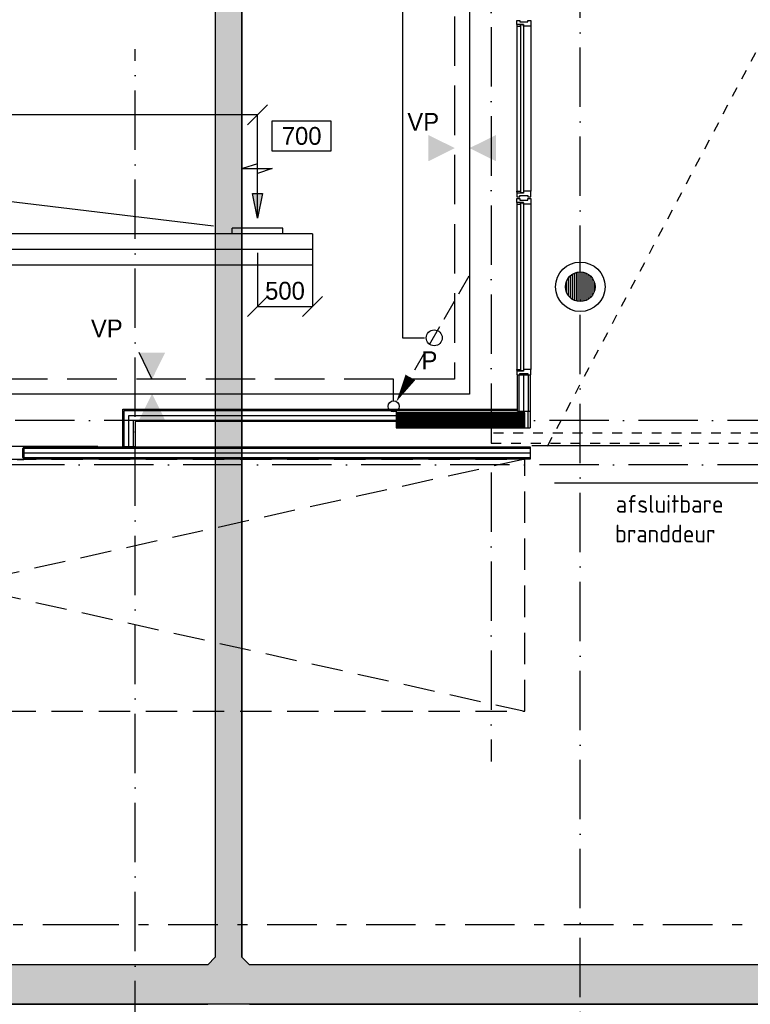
# Model space of a CAD drawing. Extents: x -866131 to -691536, y 173952 to 258052.
# Tile 87 of 160: x -788770 to -781384, y 211368 to 221321. Entities that reach past the tile are written whole.
import ezdxf
from ezdxf.enums import TextEntityAlignment as Align

# ---------------------------------------------------------------- set-up
doc = ezdxf.new("R2010")
doc.units = 0
doc.header["$LTSCALE"] = 100
for name, pattern in [('2322000', [45, 40, -5]), ('2322107', [2000, 1000, 1000]), ('2322108', [7, 5, -2]), ('2322109', [10, 5, -2, 1, -2]), ('B-SL0', [100000000.0, 0, -100000000.0]), ('CENTER2', [11.25, 7.5, -1.25, 1.25, -1.25]), ('CENTER4', [5, 3.125, -0.625, 0.625, -0.625]), ('DASHDOT', [9, 6, -1.5, 0, -1.5]), ('HIDDEN', [2, 1, -1]), ('HIDDEN2', [4.7625, 3.175, -1.5875]), ('LURETOUR', [6, 4, -2])]:
    doc.linetypes.add(name, pattern=pattern)
doc.layers.get('0').update_dxf_attribs({"linetype": 'CONTINUOUS'})
doc.layers.get('DEFPOINTS').update_dxf_attribs({"linetype": 'CONTINUOUS'})
for name, color, linetype in [('AL$7----_STRAMIEN', 1, 'DASHDOT'), ('AL$8----_HULPKOLOM', 2, 'CONTINUOUS'), ('AL$8----_HULPLIJNEN', 2, 'CONTINUOUS'), ('AL22----_BINNENWAND', 7, 'CONTINUOUS'), ('AL24----_TRAPPEN', 7, 'CONTINUOUS'), ('AL28----_KONSTRUKTIE', 3, 'CONTINUOUS'), ('AL31----_BUITENKOZ', 7, 'CONTINUOUS'), ('AL32----_BINNENKOZ', 7, 'CONTINUOUS'), ('ALL-----_REFLIJNEN', 8, 'CONTINUOUS'), ('ALXAA---_GEWBETON', 12, 'CONTINUOUS'), ('ALXOU---_GLAS', 7, 'CONTINUOUS'), ('KABELGOOT', 8, 'CONTINUOUS'), ('WL$1----', 4, 'CONTINUOUS'), ('WL531---', 4, 'CONTINUOUS'), ('WL561---_AANVOER', 4, 'CONTINUOUS'), ('WL561---_RETOUR', 4, 'CONTINUOUS'), ('WL570---', 3, 'CONTINUOUS'), ('WL570---_HARTLIJN', 7, 'CONTINUOUS'), ('WL570---_RETOUR', 3, 'CONTINUOUS'), ('WL570---_TOEVOER', 3, 'CONTINUOUS'), ('WM570---', 1, 'CONTINUOUS')]:
    doc.layers.add(name, color=color, linetype=linetype)
doc.styles.add('BURO-018', font='BUROFONT.shx', dxfattribs={"height": 180})
doc.styles.get("Standard").update_dxf_attribs({"font": 'ISOCP'})
doc.dimstyles.new('STABICAD', dxfattribs={"dimscale": 100, "dimtxt": 1.8, "dimasz": 0, "dimexe": 0, "dimexo": 2.5, "dimgap": 1.5, "dimtad": 0, "dimzin": 0, "dimtxsty": 'BURO-018', "dimtsz": 1, "dimcen": -3, "dimazin": 3, "dimtfac": 1, "dimtofl": 0, "dimtmove": 0, "dimatfit": 3, "dimtvp": 1.055556, "dimtolj": 1, "dimtzin": 0})
pattern_1 = [(0, (-833039.66, 323951.69), (31.75, 63.5), [0, -63.5])]

# ---------------------------------------------------------------- blocks, each defined once
blk = doc.blocks.new('LU-1D-K-13B')
at = {"color": 0, "linetype": 'CONTINUOUS'}
for p, q in [((-0.5, 157.5), (0.5, 157.5)), ((-0.5, -157.5), (0.5, -157.5))]:
    blk.add_line(p, q, dxfattribs=at)
at = {"layer": 'WL570---_HARTLIJN', "linetype": 'CENTER2'}
blk.add_line((-0.5, 0), (0.5, 0), dxfattribs=at)
blk = doc.blocks.new('LU-ORND')
at = {"color": 0, "linetype": 'CONTINUOUS'}
for p, q in [((-3, 1.5), (-3, -1.5)), ((3, 1.5), (-3, 1.5)), ((3, -1.5), (3, 1.5)), ((-3, -1.5), (3, -1.5))]:
    blk.add_line(p, q, dxfattribs=at)
blk = doc.blocks.new('LU-PIJL6')
at = {"color": 0, "linetype": 'CONTINUOUS'}
for p, q in [((-5, -1.5), (-5, 1.5)), ((-5, 1.5), (-4.5, 0)), ((0, 0), (-7.5, 0)), ((-5.5, 0), (-5, -1.5)), ((-2.5, -0.5), (-2.5, 0.5)), ((-2.5, 0.5), (0, 0)), ((0, 0), (-2.5, -0.5))]:
    blk.add_line(p, q, dxfattribs=at)
blk.add_solid([(-2.5, 0.5), (-2.5, -0.5), (0, 0)], dxfattribs=at)
blk = doc.blocks.new('EH100000')
at = {"linetype": 'BYBLOCK'}
for p, q in [((1, 0.5), (0, 0.5)), ((1, 0.5, 1), (0, 0.5, 1)), ((0, -0.5, 1), (1, -0.5, 1)), ((1, -0.5), (0, -0.5))]:
    blk.add_line(p, q, dxfattribs=at)
at = {"linetype": 'BYBLOCK', "invisible_edges": 15}
for points in [[(1, -0.5), (0, -0.5), (0, 0.5), (1, 0.5)], [(0, 0.5), (1, 0.5), (1, 0.5, 1), (0, 0.5, 1)], [(0, -0.5, 1), (1, -0.5, 1), (1, -0.5), (0, -0.5)]]:
    blk.add_3dface(points, dxfattribs=at)
blk = doc.blocks.new('KG3IFI')
at = {"linetype": 'B-SL0'}
for p, q in [((-210, 200), (-210, -200)), ((210, -200), (210, 200)), ((-135, -275), (135, -275))]:
    blk.add_line(p, q, dxfattribs=at)
at = {"linetype": 'BYBLOCK'}
for points in [[(-210, 200), (0, 200), (0, 200), (210, 200)], [(-135, -275), (-135, -275), (-210, -200), (-210, -200)], [(210, -200), (210, -200), (135, -275), (135, -275)]]:
    blk.add_lwpolyline(points, dxfattribs=at)
at = {"flags": 3}
blk.add_attdef('HULPSTUK', (0, 0), '', height=1, rotation=180, dxfattribs=at)
blk = doc.blocks.new('*D332')
at = {"color": 0, "linetype": 'BYBLOCK'}
for p, q in [((39829.1, 46307.8), (40029.1, 46507.8)), ((46627.5, 46307.8), (46827.5, 46507.8)), ((39929.1, 45513.2), (39929.1, 46407.8)), ((46727.5, 46407.8), (39929.1, 46407.8)), ((46727.5, 45513.2), (46727.5, 46407.8))]:
    blk.add_line(p, q, dxfattribs=at)
at = {"layer": 'DEFPOINTS', "color": 0, "linetype": 'BYBLOCK'}
for p in [(39929.1, 46407.8), (39929.1, 45263.2), (46727.5, 45263.2)]:
    blk.add_point(p, dxfattribs=at)
at = {"color": 0, "linetype": 'BYBLOCK', "insert": (43328.3, 46607.5), "char_height": 180, "attachment_point": 5, "style": 'BURO-018'}
blk.add_mtext('\\A1;6800', dxfattribs=at)
blk = doc.blocks.new('*D333')
at = {"color": 0, "linetype": 'BYBLOCK'}
for p, q in [((46727.5, 45013.2), (46727.5, 44470)), ((47283.8, 44953.3), (47283.8, 44470)), ((46627.5, 44370), (46827.5, 44570)), ((47183.8, 44370), (47383.8, 44570)), ((46727.5, 44470), (47283.8, 44470))]:
    blk.add_line(p, q, dxfattribs=at)
at = {"layer": 'DEFPOINTS', "color": 0, "linetype": 'BYBLOCK'}
for p in [(46727.5, 45263.2), (47283.8, 45203.3), (47283.8, 44470)]:
    blk.add_point(p, dxfattribs=at)
at = {"color": 0, "linetype": 'BYBLOCK', "insert": (47005.7, 44628.1), "char_height": 180, "attachment_point": 5, "style": 'BURO-018'}
blk.add_mtext('\\A1;500', dxfattribs=at)
blk = doc.blocks.new('LDV3108')
at = {"color": 0, "linetype": 'CONTINUOUS'}
for p, q in [((6.75, 11.691), (5.813, 10.068)), ((5.438, 9.418), (4.5, 7.794)), ((4.125, 7.145), (3.188, 5.521)), ((2.813, 4.871), (1.875, 3.248)), ((1.5, 2.598), (0.563, 0.974))]:
    blk.add_line(p, q, dxfattribs=at)
blk.add_lwpolyline([(0.25, 0.433, 0, 1, 0), (1.5, 2.598, 1, 1, 0)], format="xyseb", dxfattribs=at)
blk.add_circle((0, 0), 0.5, dxfattribs=at)

msp = doc.modelspace()

# ---------------------------------------------------------------- hatches: boundary and pattern name
at = {"layer": 'WL570---'}
h = msp.add_hatch(dxfattribs=at)
h.set_pattern_fill('DOTS', color=8, scale=40, style=0)
h.set_pattern_definition(pattern_1)
h.paths.add_polyline_path([(-786793.497, 211842.872), (-786523.497, 211842.872), (-786523.497, 222778.364), (-786793.497, 222778.364)])
h = msp.add_hatch(color=1, dxfattribs=at)
h.paths.add_polyline_path([(-784637.837, 219890.88), (-784372.986, 220021.708), (-784637.837, 220021.708)])
h.paths.add_polyline_path([(-784637.837, 220021.708), (-784372.986, 220021.708), (-784372.986, 220024.25), (-784637.837, 220155.077)])
h = msp.add_hatch(color=1, dxfattribs=at)
h.paths.add_polyline_path([(-783955.347, 219890.88), (-784220.199, 220021.708), (-783955.347, 220021.708)])
h.paths.add_polyline_path([(-783955.347, 220021.708), (-784220.199, 220021.708), (-784220.199, 220024.25), (-783955.347, 220155.077)])
h = msp.add_hatch(color=1, dxfattribs=at)
h.paths.add_polyline_path([(-787299.657, 217955.573), (-787430.484, 217690.721), (-787430.484, 217955.573)])
h.paths.add_polyline_path([(-787430.484, 217955.573), (-787430.484, 217690.721), (-787433.026, 217690.721), (-787563.854, 217955.573)])
h = msp.add_hatch(color=1, dxfattribs=at)
h.paths.add_polyline_path([(-787299.657, 217273.083), (-787430.484, 217537.934), (-787430.484, 217273.083)])
h.paths.add_polyline_path([(-787430.484, 217273.083), (-787430.484, 217537.934), (-787433.026, 217537.934), (-787563.854, 217273.083)])
h = msp.add_hatch(dxfattribs=at)
h.set_pattern_fill('DOTS', color=8, scale=40, style=0)
h.set_pattern_definition(pattern_1)
h.paths.add_polyline_path([(-786448.497, 211767.872), (-786523.497, 211842.872), (-786793.497, 211842.872), (-786868.497, 211767.872), (-786868.497, 211367.872), (-786658.497, 211367.872), (-786448.497, 211367.872)])
h.paths.add_polyline_path([(-792926.114, 211767.872), (-792926.114, 211369.872), (-792924.114, 211367.872), (-786868.497, 211367.872), (-786868.497, 211767.872)])
h = msp.add_hatch(dxfattribs=at)
h.set_pattern_fill('DOTS', color=8, scale=40, style=0)
h.set_pattern_definition(pattern_1)
h.paths.add_polyline_path([(-786448.497, 211767.872), (-786448.497, 211367.872), (-775821.53, 211367.872), (-775821.53, 211767.872)])

# ---------------------------------------------------------------- linework, layer by layer
at = {"layer": 'AL$7----_STRAMIEN', "color": 1}
msp.add_line((-783102.826, 205137.841), (-783102.826, 236921.228), dxfattribs=at)
for points in [[(-784002.826, 252748.04), (-784002.826, 213821.228)], [(-730609.16, 217271.228), (-862679.018, 217271.228)], [(-719909.644, 216821.228), (-863263.924, 216821.228)]]:
    msp.add_lwpolyline(points, dxfattribs=at)
at = {"layer": 'AL$7----_STRAMIEN'}
msp.add_lwpolyline([(-787602.826, 179501.228), (-787602.826, 221024.618)], dxfattribs=at)
at = {"layer": 'AL$8----_HULPKOLOM', "color": 8}
msp.add_circle((-783102.65, 218621.228), 250, dxfattribs=at)
at = {"layer": 'AL$8----_HULPLIJNEN', "color": 8}
for p, q in [((-795115.706, 217011.366), (-787981.492, 217011.366)), ((-783592.556, 217016.228), (-782074.878, 217016.228))]:
    msp.add_line(p, q, dxfattribs=at)
at = {"layer": 'AL22----_BINNENWAND', "color": 8}
for p, q in [((-783735.826, 217358.898), (-783735.826, 217730.366)), ((-783735.826, 217730.366), (-783610.826, 217730.366)), ((-783610.826, 217730.366), (-783610.826, 217358.898)), ((-787728.151, 217004.366), (-787728.151, 217384.228)), ((-787728.151, 217384.228), (-784963.003, 217384.228)), ((-784963.003, 217384.228), (-783735.826, 217384.228)), ((-784963.003, 217384.228), (-784963.003, 217259.228)), ((-783610.826, 217358.898), (-783735.826, 217358.898)), ((-783610.826, 217358.898), (-783610.826, 217196.228)), ((-784963.003, 217259.228), (-787603.151, 217259.228)), ((-787603.151, 217259.228), (-787603.151, 217004.366)), ((-783692.237, 217196.228), (-783610.826, 217196.228)), ((-788727.133, 217004.366), (-783610.826, 217004.366)), ((-788727.133, 216879.366), (-788727.133, 217004.366)), ((-788630.806, 217004.266), (-788727.133, 217004.266)), ((-788727.133, 217004.266), (-788727.133, 216879.266)), ((-787603.151, 217004.366), (-787728.151, 217004.366)), ((-783610.826, 217004.366), (-783610.826, 216879.366)), ((-783610.826, 216879.366), (-788727.133, 216879.366)), ((-788727.133, 216879.266), (-788603.688, 216879.266))]:
    msp.add_line(p, q, dxfattribs=at)
at = {"layer": 'AL22----_BINNENWAND', "color": 8, "linetype": 'CONTINUOUS'}
for p, q in [((-783720.826, 217358.898), (-783720.826, 217730.366)), ((-783625.826, 217358.898), (-783625.826, 217730.366)), ((-787713.151, 217004.366), (-787713.151, 217369.228)), ((-787713.151, 217369.228), (-784963.003, 217369.228)), ((-784963.003, 217369.228), (-783735.826, 217369.228)), ((-783632.826, 217358.898), (-783632.826, 217196.228)), ((-787618.151, 217004.366), (-787618.151, 217274.228)), ((-787618.151, 217274.228), (-784963.003, 217274.228)), ((-788727.133, 216989.366), (-783610.826, 216989.366)), ((-788727.133, 216894.366), (-783610.826, 216894.366))]:
    msp.add_line(p, q, dxfattribs=at)
at = {"layer": 'AL24----_TRAPPEN', "color": 8}
msp.add_line((-783363.763, 216640.096), (-780723.763, 216640.096), dxfattribs=at)
at = {"layer": 'AL28----_KONSTRUKTIE', "color": 8}
for p, q in [((-783662.747, 217346.228), (-784962.826, 217346.228)), ((-784962.826, 217346.228), (-784962.826, 217196.228)), ((-784962.826, 217341.089), (-783662.747, 217341.089)), ((-784962.826, 217331.089), (-783662.747, 217331.089)), ((-784962.826, 217321.089), (-783662.747, 217321.089)), ((-784962.826, 217311.089), (-783662.747, 217311.089)), ((-784962.826, 217301.089), (-783662.747, 217301.089)), ((-784962.826, 217291.089), (-783662.747, 217291.089)), ((-784957.083, 217196.228), (-784807.083, 217346.228)), ((-784744.951, 217196.228), (-784594.951, 217346.228)), ((-784532.819, 217196.228), (-784382.819, 217346.228)), ((-784320.687, 217196.228), (-784170.687, 217346.228)), ((-784108.555, 217196.228), (-783958.555, 217346.228)), ((-783896.423, 217196.228), (-783746.423, 217346.228)), ((-783662.747, 217196.228), (-783662.747, 217346.228)), ((-784962.826, 217281.089), (-783662.747, 217281.089)), ((-784962.826, 217271.089), (-783662.747, 217271.089)), ((-784962.826, 217261.089), (-783662.747, 217261.089)), ((-784962.826, 217251.089), (-783662.747, 217251.089)), ((-784962.826, 217241.089), (-783662.747, 217241.089)), ((-784962.826, 217231.089), (-783662.747, 217231.089)), ((-784962.826, 217221.089), (-783662.747, 217221.089)), ((-784962.826, 217211.089), (-783662.747, 217211.089)), ((-784962.826, 217201.089), (-783662.747, 217201.089)), ((-784962.826, 217196.228), (-783662.747, 217196.228)), ((-783684.291, 217196.228), (-783662.747, 217217.771))]:
    msp.add_line(p, q, dxfattribs=at)
msp.add_circle((-783102.65, 218621.228), 150, dxfattribs=at)
at = {"layer": 'AL31----_BUITENKOZ', "color": 8, "linetype": 'CONTINUOUS'}
for p, q in [((-783742.826, 221273.366), (-783742.826, 221312.366)), ((-783742.826, 221312.366), (-783736.826, 221312.366)), ((-783675.826, 221273.366), (-783742.826, 221273.366)), ((-783737.826, 221268.366), (-783742.826, 221268.366)), ((-783742.826, 221268.366), (-783742.826, 221256.366)), ((-783705.826, 221273.366), (-783737.826, 221273.366)), ((-783737.826, 221273.366), (-783737.826, 221268.366)), ((-783736.826, 221312.366), (-783722.826, 221312.366)), ((-783722.826, 221312.366), (-783722.826, 221312.366)), ((-783722.826, 221312.366), (-783712.826, 221312.366)), ((-783712.826, 221312.366), (-783712.826, 221298.366)), ((-783712.826, 221298.366), (-783632.826, 221298.366)), ((-783705.826, 221256.366), (-783705.826, 221273.366)), ((-783675.826, 221256.366), (-783675.826, 221273.366)), ((-783632.826, 221298.366), (-783632.826, 221312.366)), ((-783632.826, 221312.366), (-783623.326, 221312.366)), ((-783623.326, 221312.366), (-783623.326, 221312.366)), ((-783623.326, 221312.366), (-783609.826, 221312.366)), ((-783609.826, 221312.366), (-783603.826, 221312.366)), ((-783603.826, 221312.366), (-783603.826, 221293.439)), ((-783603.826, 221293.439), (-783603.826, 221256.366)), ((-783742.826, 221256.366), (-783705.826, 221256.366)), ((-783622.826, 221256.366), (-783675.826, 221256.366)), ((-783614.826, 221256.366), (-783622.826, 221256.366)), ((-783610.826, 221256.366), (-783614.826, 221256.366)), ((-783603.826, 221256.366), (-783610.826, 221256.366)), ((-783742.826, 219574.366), (-783742.826, 219586.366)), ((-783742.826, 219586.366), (-783705.826, 219586.366)), ((-783705.826, 219586.366), (-783705.826, 219569.366)), ((-783622.826, 219586.366), (-783675.826, 219586.366)), ((-783675.826, 219586.366), (-783675.826, 219569.366)), ((-783614.826, 219586.366), (-783622.826, 219586.366)), ((-783610.826, 219586.366), (-783614.826, 219586.366)), ((-783603.826, 219586.366), (-783610.826, 219586.366)), ((-783603.826, 219549.294), (-783603.826, 219586.366)), ((-783737.826, 219574.366), (-783742.826, 219574.366)), ((-783742.826, 219569.366), (-783742.826, 219530.366)), ((-783675.826, 219569.366), (-783742.826, 219569.366)), ((-783742.826, 219530.366), (-783736.826, 219530.366)), ((-783742.826, 219473.366), (-783742.826, 219512.366)), ((-783742.826, 219512.366), (-783736.826, 219512.366)), ((-783737.826, 219569.366), (-783737.826, 219574.366)), ((-783705.826, 219569.366), (-783737.826, 219569.366)), ((-783736.826, 219530.366), (-783722.826, 219530.366)), ((-783736.826, 219512.366), (-783722.826, 219512.366)), ((-783722.826, 219530.366), (-783722.826, 219530.366)), ((-783722.826, 219530.366), (-783712.826, 219530.366)), ((-783722.826, 219512.366), (-783722.826, 219512.366)), ((-783722.826, 219512.366), (-783712.826, 219512.366)), ((-783712.826, 219530.366), (-783712.826, 219544.366)), ((-783712.826, 219544.366), (-783632.826, 219544.366)), ((-783712.826, 219512.366), (-783712.826, 219498.366)), ((-783712.826, 219498.366), (-783632.826, 219498.366)), ((-783632.826, 219544.366), (-783632.826, 219530.366)), ((-783632.826, 219530.366), (-783623.826, 219530.366)), ((-783632.826, 219498.366), (-783632.826, 219512.366)), ((-783632.826, 219512.366), (-783623.326, 219512.366)), ((-783623.826, 219530.366), (-783623.826, 219530.366)), ((-783623.826, 219530.366), (-783609.826, 219530.366)), ((-783623.326, 219512.366), (-783623.326, 219512.366)), ((-783623.326, 219512.366), (-783609.826, 219512.366)), ((-783609.826, 219530.366), (-783603.826, 219530.366)), ((-783609.826, 219512.366), (-783603.826, 219512.366)), ((-783603.826, 219530.366), (-783603.826, 219549.294)), ((-783603.826, 219512.366), (-783603.826, 219493.439)), ((-783603.826, 219493.439), (-783603.826, 219456.366)), ((-783675.826, 219473.366), (-783742.826, 219473.366)), ((-783737.826, 219468.366), (-783742.826, 219468.366)), ((-783742.826, 219468.366), (-783742.826, 219456.366)), ((-783742.826, 219456.366), (-783705.826, 219456.366)), ((-783705.826, 219473.366), (-783737.826, 219473.366)), ((-783737.826, 219473.366), (-783737.826, 219468.366)), ((-783705.826, 219456.366), (-783705.826, 219473.366)), ((-783675.826, 219456.366), (-783675.826, 219473.366)), ((-783622.826, 219456.366), (-783675.826, 219456.366)), ((-783614.826, 219456.366), (-783622.826, 219456.366)), ((-783610.826, 219456.366), (-783614.826, 219456.366)), ((-783603.826, 219456.366), (-783610.826, 219456.366)), ((-783742.826, 217774.366), (-783742.826, 217786.366)), ((-783742.826, 217786.366), (-783705.826, 217786.366)), ((-783705.826, 217786.366), (-783705.826, 217769.366)), ((-783622.826, 217786.366), (-783675.826, 217786.366)), ((-783675.826, 217786.366), (-783675.826, 217769.366)), ((-783614.826, 217786.366), (-783622.826, 217786.366)), ((-783610.826, 217786.366), (-783614.826, 217786.366)), ((-783603.826, 217786.366), (-783610.826, 217786.366)), ((-783603.826, 217749.294), (-783603.826, 217786.366)), ((-783737.826, 217774.366), (-783742.826, 217774.366)), ((-783742.826, 217769.366), (-783742.826, 217730.366)), ((-783675.826, 217769.366), (-783742.826, 217769.366)), ((-783742.826, 217730.366), (-783736.826, 217730.366)), ((-783737.826, 217769.366), (-783737.826, 217774.366)), ((-783705.826, 217769.366), (-783737.826, 217769.366)), ((-783736.826, 217730.366), (-783722.826, 217730.366)), ((-783722.826, 217730.366), (-783722.826, 217730.366)), ((-783722.826, 217730.366), (-783712.826, 217730.366)), ((-783712.826, 217730.366), (-783712.826, 217744.366)), ((-783712.826, 217744.366), (-783632.826, 217744.366)), ((-783632.826, 217744.366), (-783632.826, 217730.366)), ((-783632.826, 217730.366), (-783623.826, 217730.366)), ((-783623.826, 217730.366), (-783623.826, 217730.366)), ((-783623.826, 217730.366), (-783609.826, 217730.366)), ((-783609.826, 217730.366), (-783603.826, 217730.366)), ((-783603.826, 217730.366), (-783603.826, 217749.294))]:
    msp.add_line(p, q, dxfattribs=at)
at = {"layer": 'AL31----_BUITENKOZ', "color": 8}
for p, q in [((-783742.826, 221256.366), (-783742.826, 219586.366)), ((-783603.826, 221256.366), (-783603.826, 219586.366)), ((-783742.826, 219456.366), (-783742.826, 217786.366)), ((-783603.826, 219456.366), (-783603.826, 217786.366))]:
    msp.add_line(p, q, dxfattribs=at)
at = {"layer": 'AL32----_BINNENKOZ', "color": 8, "linetype": 'HIDDEN'}
for p, q in [((-783432.826, 217011.366), (-776302.826, 230496.366)), ((-784002.826, 217140.944), (-784002.826, 217040.944)), ((-780080.648, 217140.944), (-784002.826, 217140.944)), ((-784002.826, 217040.944), (-780080.648, 217040.944))]:
    msp.add_line(p, q, dxfattribs=at)
at = {"layer": 'AL32----_BINNENKOZ', "color": 8}
for p, q in [((-788777.133, 217011.266), (-788727.133, 217011.266)), ((-788727.133, 217011.266), (-788727.133, 216986.266)), ((-788727.133, 216986.266), (-788743.133, 216986.266)), ((-788743.133, 216986.266), (-788743.133, 216894.266)), ((-788743.133, 216894.266), (-788727.133, 216894.266)), ((-788727.133, 216894.266), (-788727.133, 216872.266)), ((-788727.133, 216872.266), (-788794.133, 216872.266))]:
    msp.add_line(p, q, dxfattribs=at)
at = {"layer": 'AL32----_BINNENKOZ', "color": 8, "linetype": 'HIDDEN2'}
for p, q in [((-795115.136, 216879.366), (-783662.826, 214330.366)), ((-795115.136, 216879.366), (-783662.826, 216879.366)), ((-783662.826, 216879.366), (-795115.136, 214330.366)), ((-783662.826, 214330.366), (-783662.826, 216879.366)), ((-795115.136, 214330.366), (-783662.826, 214330.366))]:
    msp.add_line(p, q, dxfattribs=at)
at = {"layer": 'ALL-----_REFLIJNEN', "color": 8, "linetype": 'CONTINUOUS'}
for p, q in [((-783673.326, 217358.898), (-783673.326, 217730.366)), ((-787665.651, 217004.366), (-787665.651, 217321.728)), ((-787665.651, 217321.728), (-784963.003, 217321.728)), ((-788727.133, 216941.866), (-783610.826, 216941.866))]:
    msp.add_line(p, q, dxfattribs=at)
at = {"layer": 'ALXAA---_GEWBETON', "color": 8}
for p, q in [((-783222.65, 218531.228), (-783222.65, 218711.228)), ((-783202.65, 218509.424), (-783202.65, 218733.031)), ((-783182.65, 218494.342), (-783182.65, 218748.113)), ((-783162.65, 218483.75), (-783162.65, 218758.705)), ((-783142.65, 218476.659), (-783142.65, 218765.796)), ((-783122.65, 218472.567), (-783122.65, 218769.888)), ((-783102.65, 218471.228), (-783102.65, 218771.228)), ((-783082.65, 218472.567), (-783082.65, 218769.888)), ((-783062.65, 218476.659), (-783062.65, 218765.796)), ((-783042.65, 218483.75), (-783042.65, 218758.705)), ((-783022.65, 218494.342), (-783022.65, 218748.113)), ((-783002.65, 218509.424), (-783002.65, 218733.031)), ((-782982.65, 218531.228), (-782982.65, 218711.228)), ((-783242.65, 218567.376), (-783242.65, 218675.079)), ((-782962.65, 218567.376), (-782962.65, 218675.079))]:
    msp.add_line(p, q, dxfattribs=at)
at = {"layer": 'ALXOU---_GLAS', "color": 8}
for p, q in [((-783703.826, 219571.366), (-783703.826, 221271.366)), ((-783703.826, 221271.366), (-783677.826, 221271.366)), ((-783677.826, 221271.366), (-783677.826, 219571.366)), ((-783677.826, 219571.366), (-783703.826, 219571.366)), ((-783703.826, 217771.366), (-783703.826, 219471.366)), ((-783703.826, 219471.366), (-783677.826, 219471.366)), ((-783677.826, 219471.366), (-783677.826, 217771.366)), ((-783677.826, 217771.366), (-783703.826, 217771.366))]:
    msp.add_line(p, q, dxfattribs=at)
at = {"layer": 'WL$1----', "linetype": '2322000'}
for p, q in [((-784899.207, 221854.272), (-784899.207, 218105.399)), ((-784899.207, 218105.399), (-784678.432, 218105.399))]:
    msp.add_line(p, q, dxfattribs=at)
at = {"layer": 'WL$1----'}
msp.add_circle((-784579.185, 218105.196), 80.756, dxfattribs=at)
at = {"layer": 'WL531---', "linetype": '2322109'}
for p, q in [((-798537.178, 212174.532), (-788267.644, 212174.532)), ((-788267.644, 212174.532), (-775120.252, 212174.532))]:
    msp.add_line(p, q, dxfattribs=at)
at = {"layer": 'WL561---_AANVOER', "linetype": '2322107'}
for p, q in [((-784223.915, 228470.342), (-784223.915, 217537.164)), ((-784223.915, 217537.164), (-789961.792, 217537.164))]:
    msp.add_line(p, q, dxfattribs=at)
at = {"layer": 'WL561---_RETOUR', "linetype": '2322108'}
for p, q in [((-784373.915, 224855.194), (-784373.915, 217687.164)), ((-784989.35, 217687.164), (-792139.007, 217687.164)), ((-784373.915, 217687.164), (-784989.35, 217687.164)), ((-784989.35, 217468.841), (-784989.35, 217687.164))]:
    msp.add_line(p, q, dxfattribs=at)
at = {"layer": 'WL570---'}
msp.add_line((-785809.96, 219155.034), (-785809.96, 218840.034), dxfattribs=at)
at = {"layer": 'WL570---', "color": 1}
msp.add_line((-787433.026, 217690.721), (-787563.854, 217955.573), dxfattribs=at)
at = {"layer": 'WM570---'}
msp.add_line((-789265.648, 219531.406), (-786811.35, 219238.595), dxfattribs=at)
at = {"layer": 'WM570---', "color": 3}
for p, q in [((-786108.732, 219214.842), (-786623.732, 219214.842)), ((-786623.732, 219155.034), (-786623.732, 219214.842)), ((-786108.732, 219155.034), (-786108.732, 219214.842))]:
    msp.add_line(p, q, dxfattribs=at)

# ---------------------------------------------------------------- block references
at = {"layer": 'KABELGOOT', "xscale": 20309.99999999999, "yscale": 270, "zscale": 60, "rotation": 90}
msp.add_blockref('EH100000', (-786658.497, 211842.872), dxfattribs=at)
at = {"layer": 'KABELGOOT', "rotation": 180}
msp.add_blockref('KG3IFI', (-786658.497, 211567.872), dxfattribs=at)
at = {"layer": 'KABELGOOT', "yscale": 400, "zscale": 60}
for p, xscale in [((-801352.333, 211567.872), 14483.83556155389), ((-786448.497, 211567.872), 10626.96679995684)]:
    msp.add_blockref('EH100000', p, dxfattribs=dict(at, xscale=xscale))
at = {"layer": 'WL561---_RETOUR', "color": 2, "xscale": 112.5, "yscale": 112.5, "zscale": 112.5}
msp.add_blockref('LDV3108', (-784989.35, 217412.591), dxfattribs=at)
at = {"layer": 'WL570---_RETOUR', "xscale": 100, "yscale": 100, "zscale": 100, "rotation": 270}
msp.add_blockref('LU-PIJL6', (-786366.232, 219315.74), dxfattribs=at)
at = {"layer": 'WL570---_RETOUR', "linetype": 'LURETOUR', "xscale": 5192.199412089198, "rotation": 180}
msp.add_blockref('LU-1D-K-13B', (-788406.059, 218997.534), dxfattribs=at)
at = {"layer": 'WM570---'}
ref = msp.add_blockref('LU-ORND', (-785919.566, 220146.752), dxfattribs=dict(at, xscale=100, yscale=100, zscale=100))
ref.add_attrib('LU_TEXT1', '700', dxfattribs={"layer": '0', "color": 1, "linetype": 'CONTINUOUS', "height": 180, "style": 'BURO-018'}).set_placement((-785919.566, 220146.752), align=Align.MIDDLE)

# ---------------------------------------------------------------- texts
at = {"layer": 'WL$1----', "color": 1, "style": 'BURO-018'}
msp.add_text('P', height=180, dxfattribs=at).set_placement((-784707.837, 217788.439))
at = {"layer": 'WL570---', "color": 1, "style": 'BURO-018'}
for p in [(-784851.07, 220198.609), (-788049.799, 218110.437)]:
    msp.add_text('VP', height=180, dxfattribs=at).set_placement(p)
at = {"layer": 'WL570---_TOEVOER', "linetype": 'CENTER4'}
for s, p in [('afsluitbare', (-782743.973, 216336.332)), ('branddeur', (-782751.34, 216036.332))]:
    msp.add_text(s, height=180, dxfattribs=at).set_placement(p)

# ---------------------------------------------------------------- dimensions: what is measured, and where the dimension line sits
at = {"layer": 'WM570---'}
dim = msp.add_linear_dim(base=(-793164.647, 220359.483), p1=(-786366.232, 219214.842), p2=(-793164.647, 219214.842), text='6800', dimstyle='STABICAD', dxfattribs=at)
dim.commit()
dim.dimension.update_dxf_attribs({"geometry": '*D332', "text_midpoint": (-789765.439, 220559.207), "insert": (-833093.746, 173951.691)})
dim = msp.add_linear_dim(base=(-785809.96, 218421.648), p1=(-786366.232, 219214.842), p2=(-785809.96, 219155.034), text='500', dimstyle='STABICAD', dxfattribs=at)
dim.commit()
dim.dimension.update_dxf_attribs({"geometry": '*D333', "text_midpoint": (-786088.096, 218579.839), "dimtype": 160, "insert": (-833093.746, 173951.691)})

doc.saveas('drawing.dxf')
